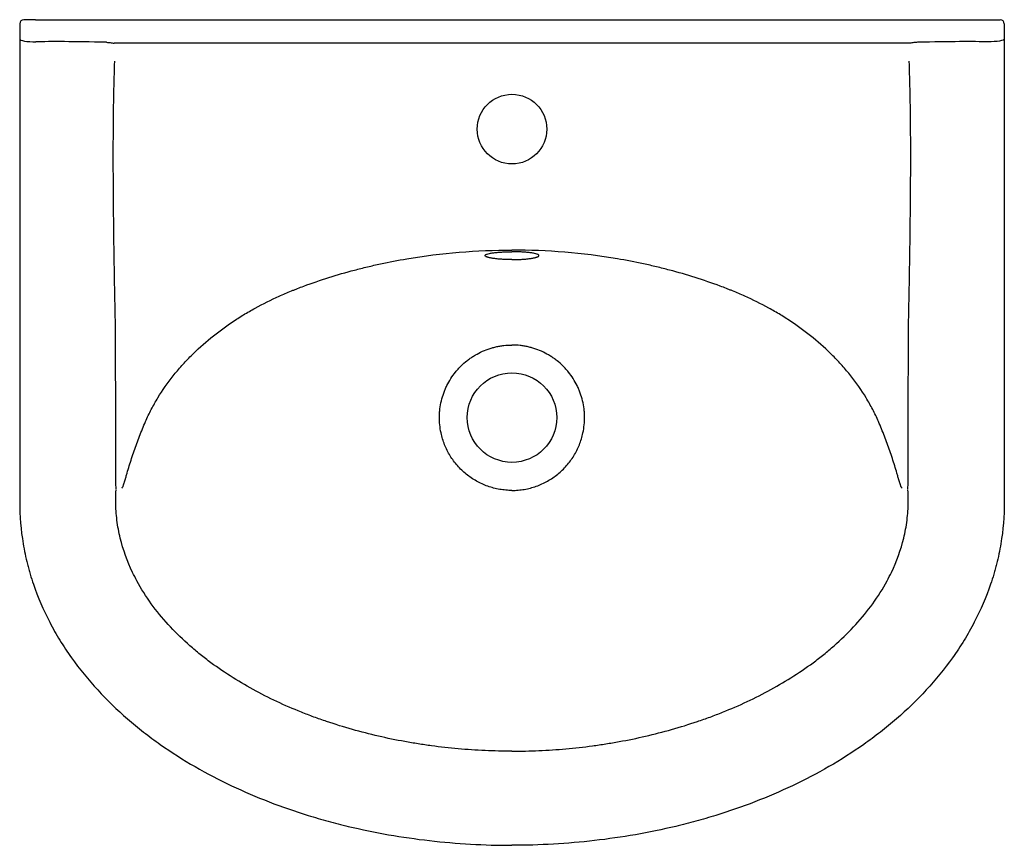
# Model space of a CAD drawing. Header units: millimetres. Extents: x 3823.69 to 3824.185, y 2302.09 to 2302.505.
import ezdxf

# ---------------------------------------------------------------- set-up
doc = ezdxf.new("R2010")
doc.units = ezdxf.units.MM
doc.layers.add('SANINDUSA', color=3, linetype='Continuous')

msp = doc.modelspace()

# ---------------------------------------------------------------- linework, layer by layer
at = {"layer": 'SANINDUSA'}
for p, q in [((3823.68976, 2302.50269), (3823.68976, 2302.49505)), ((3823.69776, 2302.50469), (3823.69176, 2302.50469)), ((3823.69776, 2302.50469), (3824.17676, 2302.50469)), ((3824.17676, 2302.50469), (3824.18276, 2302.50469)), ((3824.18476, 2302.50269), (3824.18476, 2302.49505)), ((3823.68976, 2302.49505), (3823.68976, 2302.49204)), ((3824.13729, 2302.49283), (3823.73723, 2302.49283)), ((3824.18476, 2302.49505), (3824.18476, 2302.49204)), ((3823.68976, 2302.49204), (3823.68976, 2302.26219)), ((3824.18476, 2302.49204), (3824.18476, 2302.26219))]:
    msp.add_line(p, q, dxfattribs=at)
at = {"layer": 'SANINDUSA', "flags": 128}
for points in [[(3823.68976, 2302.49505), (3823.68992, 2302.49475), (3823.69039, 2302.49446), (3823.69115, 2302.4942), (3823.69217, 2302.49397), (3823.69341, 2302.49379), (3823.69483, 2302.49365), (3823.69636, 2302.49357), (3823.69794, 2302.49355)], [(3824.18476, 2302.49505), (3824.1846, 2302.49475), (3824.18413, 2302.49446), (3824.18337, 2302.4942), (3824.18235, 2302.49397), (3824.18111, 2302.49379), (3824.17969, 2302.49365), (3824.17816, 2302.49357), (3824.17658, 2302.49355)]]:
    msp.add_lwpolyline(points, dxfattribs=at)
at = {"layer": 'SANINDUSA'}
for centre, radius in [((3823.93726, 2302.44969), 0.0175), ((3823.93726, 2302.30469), 0.0225)]:
    msp.add_circle(centre, radius, dxfattribs=at)
for centre, start, end in [((3823.69176, 2302.50269), 90, 180), ((3824.18276, 2302.50269), 0, 90)]:
    msp.add_arc(centre, 0.002, start, end, dxfattribs=at)
for centre, major_axis, start_param, end_param in [((3824.14808, 2302.46483), (0.45818, -0.02771), 2.703697, 2.954982), ((3823.72644, 2302.46483), (0.45818, 0.02771), 0.18661, 0.437896)]:
    msp.add_ellipse(centre, major_axis=major_axis, ratio=0.017429, start_param=start_param, end_param=end_param, dxfattribs=at)
for points, knots in [([(3823.73334, 2302.49332), (3823.734, 2302.4933), (3823.73465, 2302.49325), (3823.73595, 2302.49309), (3823.73659, 2302.49297), (3823.73723, 2302.49283)], [0, 0, 0, 0, 0.5, 0.5, 1, 1, 1, 1]), ([(3824.14119, 2302.49332), (3824.14053, 2302.4933), (3824.13987, 2302.49325), (3824.13857, 2302.49309), (3824.13793, 2302.49297), (3824.13729, 2302.49283)], [0, 0, 0, 0, 0.5, 0.5, 1, 1, 1, 1]), ([(3823.73787, 2302.35347), (3823.73764, 2302.36433), (3823.73743, 2302.37519), (3823.73709, 2302.39692), (3823.73696, 2302.40778), (3823.73681, 2302.42951), (3823.73679, 2302.44037), (3823.73692, 2302.45666), (3823.73699, 2302.4621), (3823.73721, 2302.47296), (3823.73736, 2302.47839), (3823.73756, 2302.48382)], [0, 0, 0, 0, 0.25, 0.25, 0.5, 0.5, 0.75, 0.75, 0.875, 0.875, 1, 1, 1, 1]), ([(3824.13665, 2302.35347), (3824.13689, 2302.36433), (3824.13709, 2302.37519), (3824.13743, 2302.39692), (3824.13756, 2302.40778), (3824.13772, 2302.42951), (3824.13774, 2302.44037), (3824.13761, 2302.45666), (3824.13754, 2302.4621), (3824.13732, 2302.47296), (3824.13717, 2302.47839), (3824.13696, 2302.48382)], [0, 0, 0, 0, 0.25, 0.25, 0.5, 0.5, 0.75, 0.75, 0.875, 0.875, 1, 1, 1, 1]), ([(3823.75302, 2302.30266), (3823.75392, 2302.30474), (3823.75489, 2302.30678), (3823.75696, 2302.31077), (3823.75807, 2302.31272), (3823.76156, 2302.31845), (3823.76413, 2302.32212), (3823.76832, 2302.3274), (3823.76977, 2302.32913), (3823.77278, 2302.33251), (3823.77433, 2302.33415), (3823.77908, 2302.33893), (3823.7824, 2302.34192), (3823.78931, 2302.34758), (3823.79291, 2302.35024), (3823.79849, 2302.35398), (3823.80038, 2302.35519), (3823.80423, 2302.35753), (3823.80619, 2302.35866), (3823.81211, 2302.36192), (3823.81612, 2302.3639), (3823.82223, 2302.36664), (3823.82428, 2302.36752), (3823.82686, 2302.36856), (3823.82738, 2302.36876), (3823.82842, 2302.36917), (3823.82997, 2302.36978), (3823.83153, 2302.37037), (3823.84092, 2302.37386), (3823.84942, 2302.37653), (3823.86023, 2302.37939), (3823.8624, 2302.37993), (3823.86676, 2302.38098), (3823.86895, 2302.38148), (3823.87553, 2302.38289), (3823.87992, 2302.38373), (3823.89309, 2302.38597), (3823.9019, 2302.38707), (3823.91955, 2302.38854), (3823.9284, 2302.38891), (3823.93726, 2302.38891)], [0, 0, 0, 0, 0.03125, 0.03125, 0.0625, 0.0625, 0.125, 0.125, 0.15625, 0.15625, 0.1875, 0.1875, 0.25, 0.25, 0.3125, 0.3125, 0.34375, 0.34375, 0.375, 0.375, 0.4375, 0.4375, 0.46875, 0.46875, 0.476562, 0.476562, 0.484375, 0.5, 0.5, 0.625, 0.625, 0.65625, 0.65625, 0.6875, 0.6875, 0.75, 0.75, 0.875, 0.875, 1, 1, 1, 1]), ([(3824.1215, 2302.30266), (3824.1206, 2302.30474), (3824.11963, 2302.30678), (3824.11756, 2302.31077), (3824.11646, 2302.31272), (3824.11297, 2302.31845), (3824.11039, 2302.32212), (3824.1062, 2302.3274), (3824.10475, 2302.32913), (3824.10174, 2302.33251), (3824.10019, 2302.33415), (3824.09544, 2302.33893), (3824.09212, 2302.34192), (3824.08521, 2302.34758), (3824.08162, 2302.35024), (3824.07603, 2302.35398), (3824.07414, 2302.35519), (3824.07029, 2302.35753), (3824.06833, 2302.35866), (3824.06241, 2302.36192), (3824.0584, 2302.3639), (3824.05229, 2302.36664), (3824.05024, 2302.36752), (3824.04766, 2302.36856), (3824.04714, 2302.36876), (3824.04611, 2302.36917), (3824.04455, 2302.36978), (3824.04299, 2302.37037), (3824.0336, 2302.37386), (3824.0251, 2302.37653), (3824.01429, 2302.37939), (3824.01212, 2302.37993), (3824.00776, 2302.38098), (3824.00557, 2302.38148), (3823.99899, 2302.38289), (3823.99461, 2302.38373), (3823.98143, 2302.38597), (3823.97262, 2302.38707), (3823.95497, 2302.38854), (3823.94613, 2302.38891), (3823.93726, 2302.38891)], [0, 0, 0, 0, 0.03125, 0.03125, 0.0625, 0.0625, 0.125, 0.125, 0.15625, 0.15625, 0.1875, 0.1875, 0.25, 0.25, 0.3125, 0.3125, 0.34375, 0.34375, 0.375, 0.375, 0.4375, 0.4375, 0.46875, 0.46875, 0.476562, 0.476562, 0.484375, 0.5, 0.5, 0.625, 0.625, 0.65625, 0.65625, 0.6875, 0.6875, 0.75, 0.75, 0.875, 0.875, 1, 1, 1, 1]), ([(3823.93726, 2302.3841), (3823.93681, 2302.3841), (3823.93637, 2302.38411), (3823.93548, 2302.38412), (3823.93461, 2302.38414), (3823.93375, 2302.38417), (3823.9329, 2302.38421), (3823.93248, 2302.38423), (3823.93125, 2302.38431), (3823.93047, 2302.38437), (3823.92937, 2302.38449), (3823.92901, 2302.38453), (3823.92833, 2302.38461), (3823.928, 2302.38466), (3823.92707, 2302.3848), (3823.92651, 2302.3849), (3823.92578, 2302.38506), (3823.92555, 2302.38512), (3823.92513, 2302.38523), (3823.92495, 2302.38529), (3823.92461, 2302.38541), (3823.92447, 2302.38547), (3823.92421, 2302.3856), (3823.9241, 2302.38566), (3823.92385, 2302.38585), (3823.92376, 2302.38598), (3823.92376, 2302.38624), (3823.92385, 2302.38637), (3823.9241, 2302.38655), (3823.92421, 2302.38662), (3823.92447, 2302.38674), (3823.92462, 2302.3868), (3823.92512, 2302.38698), (3823.92553, 2302.38709), (3823.92626, 2302.38725), (3823.92653, 2302.3873), (3823.92709, 2302.3874), (3823.92739, 2302.38745), (3823.92832, 2302.38758), (3823.929, 2302.38767), (3823.9301, 2302.38777), (3823.93049, 2302.38781), (3823.93127, 2302.38787), (3823.93207, 2302.38792), (3823.9329, 2302.38797), (3823.93375, 2302.388), (3823.93418, 2302.38802), (3823.9355, 2302.38806), (3823.93638, 2302.38807), (3823.93726, 2302.38807)], [0, 0, 0, 0, 0.03125, 0.03125, 0.0625, 0.09375, 0.09375, 0.125, 0.125, 0.1875, 0.1875, 0.21875, 0.21875, 0.25, 0.25, 0.3125, 0.3125, 0.34375, 0.34375, 0.375, 0.375, 0.40625, 0.40625, 0.4375, 0.4375, 0.5, 0.5, 0.5625, 0.5625, 0.59375, 0.59375, 0.625, 0.625, 0.6875, 0.6875, 0.71875, 0.71875, 0.75, 0.75, 0.8125, 0.8125, 0.84375, 0.84375, 0.875, 0.90625, 0.90625, 0.9375, 0.9375, 1, 1, 1, 1]), ([(3823.93726, 2302.3841), (3823.93771, 2302.3841), (3823.93816, 2302.38411), (3823.93904, 2302.38412), (3823.93991, 2302.38414), (3823.94077, 2302.38417), (3823.94162, 2302.38421), (3823.94204, 2302.38423), (3823.94328, 2302.38431), (3823.94405, 2302.38437), (3823.94515, 2302.38449), (3823.94551, 2302.38453), (3823.9462, 2302.38461), (3823.94652, 2302.38466), (3823.94746, 2302.3848), (3823.94801, 2302.3849), (3823.94875, 2302.38506), (3823.94898, 2302.38512), (3823.94939, 2302.38523), (3823.94958, 2302.38529), (3823.94991, 2302.38541), (3823.95006, 2302.38547), (3823.95031, 2302.3856), (3823.95042, 2302.38566), (3823.95068, 2302.38585), (3823.95076, 2302.38598), (3823.95076, 2302.38624), (3823.95067, 2302.38637), (3823.95042, 2302.38655), (3823.95031, 2302.38662), (3823.95006, 2302.38674), (3823.94991, 2302.3868), (3823.9494, 2302.38698), (3823.94899, 2302.38709), (3823.94826, 2302.38725), (3823.948, 2302.3873), (3823.94743, 2302.3874), (3823.94714, 2302.38745), (3823.9462, 2302.38758), (3823.94552, 2302.38767), (3823.94442, 2302.38777), (3823.94403, 2302.38781), (3823.94325, 2302.38787), (3823.94245, 2302.38792), (3823.94162, 2302.38797), (3823.94078, 2302.388), (3823.94034, 2302.38802), (3823.93903, 2302.38806), (3823.93815, 2302.38807), (3823.93726, 2302.38807)], [0, 0, 0, 0, 0.03125, 0.03125, 0.0625, 0.09375, 0.09375, 0.125, 0.125, 0.1875, 0.1875, 0.21875, 0.21875, 0.25, 0.25, 0.3125, 0.3125, 0.34375, 0.34375, 0.375, 0.375, 0.40625, 0.40625, 0.4375, 0.4375, 0.5, 0.5, 0.5625, 0.5625, 0.59375, 0.59375, 0.625, 0.625, 0.6875, 0.6875, 0.71875, 0.71875, 0.75, 0.75, 0.8125, 0.8125, 0.84375, 0.84375, 0.875, 0.90625, 0.90625, 0.9375, 0.9375, 1, 1, 1, 1]), ([(3823.73818, 2302.26891), (3823.73815, 2302.283), (3823.73811, 2302.2971), (3823.73801, 2302.32528), (3823.73795, 2302.33937), (3823.73787, 2302.35347)], [0, 0, 0, 0, 0.5, 0.5, 1, 1, 1, 1]), ([(3824.13634, 2302.26891), (3824.13637, 2302.283), (3824.13641, 2302.2971), (3824.13651, 2302.32528), (3824.13657, 2302.33937), (3824.13665, 2302.35347)], [0, 0, 0, 0, 0.5, 0.5, 1, 1, 1, 1]), ([(3823.90159, 2302.29698), (3823.90102, 2302.29965), (3823.90075, 2302.30235), (3823.90079, 2302.30573), (3823.90081, 2302.30641), (3823.9009, 2302.30777), (3823.90097, 2302.30845), (3823.90122, 2302.31047), (3823.90146, 2302.3118), (3823.90208, 2302.31442), (3823.90246, 2302.31571), (3823.90315, 2302.31762), (3823.9034, 2302.31825), (3823.90393, 2302.31951), (3823.90421, 2302.32013), (3823.9057, 2302.32317), (3823.90715, 2302.32544), (3823.90927, 2302.32808), (3823.90971, 2302.32859), (3823.91062, 2302.3296), (3823.9111, 2302.3301), (3823.91255, 2302.33154), (3823.91356, 2302.33244), (3823.91517, 2302.33371), (3823.91572, 2302.33412), (3823.91683, 2302.3349), (3823.91739, 2302.33527), (3823.91911, 2302.33634), (3823.92029, 2302.33699), (3823.92272, 2302.33815), (3823.92397, 2302.33866), (3823.9259, 2302.33933), (3823.92656, 2302.33954), (3823.92787, 2302.33991), (3823.92918, 2302.34025), (3823.93052, 2302.34051), (3823.93187, 2302.34074), (3823.93254, 2302.34083), (3823.93457, 2302.34106), (3823.93591, 2302.34113), (3823.93726, 2302.34113)], [0, 0, 0, 0, 0.125, 0.125, 0.15625, 0.15625, 0.1875, 0.1875, 0.25, 0.25, 0.3125, 0.3125, 0.34375, 0.34375, 0.375, 0.375, 0.5, 0.5, 0.53125, 0.53125, 0.5625, 0.5625, 0.625, 0.625, 0.65625, 0.65625, 0.6875, 0.6875, 0.75, 0.75, 0.8125, 0.8125, 0.84375, 0.84375, 0.875, 0.90625, 0.90625, 0.9375, 0.9375, 1, 1, 1, 1]), ([(3823.97293, 2302.29698), (3823.9735, 2302.29965), (3823.97377, 2302.30235), (3823.97374, 2302.30573), (3823.97371, 2302.30641), (3823.97362, 2302.30777), (3823.97355, 2302.30845), (3823.97331, 2302.31047), (3823.97307, 2302.3118), (3823.97244, 2302.31442), (3823.97206, 2302.31571), (3823.97137, 2302.31762), (3823.97113, 2302.31825), (3823.9706, 2302.31951), (3823.97031, 2302.32013), (3823.96882, 2302.32317), (3823.96737, 2302.32544), (3823.96525, 2302.32808), (3823.96481, 2302.32859), (3823.9639, 2302.3296), (3823.96343, 2302.3301), (3823.96198, 2302.33154), (3823.96096, 2302.33244), (3823.95935, 2302.33371), (3823.95881, 2302.33412), (3823.95769, 2302.3349), (3823.95713, 2302.33527), (3823.95541, 2302.33634), (3823.95423, 2302.33699), (3823.9518, 2302.33815), (3823.95055, 2302.33866), (3823.94862, 2302.33933), (3823.94797, 2302.33954), (3823.94666, 2302.33991), (3823.94534, 2302.34025), (3823.944, 2302.34051), (3823.94266, 2302.34074), (3823.94198, 2302.34083), (3823.93996, 2302.34106), (3823.93861, 2302.34113), (3823.93726, 2302.34113)], [0, 0, 0, 0, 0.125, 0.125, 0.15625, 0.15625, 0.1875, 0.1875, 0.25, 0.25, 0.3125, 0.3125, 0.34375, 0.34375, 0.375, 0.375, 0.5, 0.5, 0.53125, 0.53125, 0.5625, 0.5625, 0.625, 0.625, 0.65625, 0.65625, 0.6875, 0.6875, 0.75, 0.75, 0.8125, 0.8125, 0.84375, 0.84375, 0.875, 0.90625, 0.90625, 0.9375, 0.9375, 1, 1, 1, 1]), ([(3823.74269, 2302.27306), (3823.74273, 2302.27322), (3823.74278, 2302.27337), (3823.74287, 2302.27368), (3823.74291, 2302.27383), (3823.74304, 2302.2743), (3823.74313, 2302.2746), (3823.7434, 2302.27553), (3823.74358, 2302.27615), (3823.74412, 2302.27801), (3823.74448, 2302.27925), (3823.74562, 2302.28297), (3823.74643, 2302.28544), (3823.74814, 2302.29037), (3823.74904, 2302.29284), (3823.75095, 2302.29775), (3823.75196, 2302.3002), (3823.75302, 2302.30266)], [0, 0, 0, 0, 0.015625, 0.015625, 0.03125, 0.03125, 0.0625, 0.0625, 0.125, 0.125, 0.25, 0.25, 0.5, 0.5, 0.75, 0.75, 1, 1, 1, 1]), ([(3824.13183, 2302.27306), (3824.13179, 2302.27322), (3824.13174, 2302.27337), (3824.13166, 2302.27368), (3824.13161, 2302.27383), (3824.13148, 2302.2743), (3824.13139, 2302.2746), (3824.13112, 2302.27553), (3824.13095, 2302.27615), (3824.13041, 2302.27801), (3824.13004, 2302.27925), (3824.1289, 2302.28297), (3824.1281, 2302.28544), (3824.12639, 2302.29037), (3824.12548, 2302.29284), (3824.12357, 2302.29775), (3824.12256, 2302.3002), (3824.1215, 2302.30266)], [0, 0, 0, 0, 0.015625, 0.015625, 0.03125, 0.03125, 0.0625, 0.0625, 0.125, 0.125, 0.25, 0.25, 0.5, 0.5, 0.75, 0.75, 1, 1, 1, 1]), ([(3823.93726, 2302.26808), (3823.93622, 2302.26808), (3823.93519, 2302.26813), (3823.93313, 2302.26831), (3823.93209, 2302.26844), (3823.93005, 2302.26879), (3823.92904, 2302.26901), (3823.92703, 2302.26954), (3823.92604, 2302.26984), (3823.92409, 2302.27054), (3823.92313, 2302.27092), (3823.92124, 2302.27178), (3823.92031, 2302.27225), (3823.9185, 2302.27327), (3823.91762, 2302.27381), (3823.91591, 2302.27498), (3823.91507, 2302.2756), (3823.91267, 2302.27755), (3823.9112, 2302.27898), (3823.90917, 2302.28129), (3823.90852, 2302.28209), (3823.9073, 2302.28376), (3823.90672, 2302.28462), (3823.90563, 2302.28639), (3823.90513, 2302.28729), (3823.9042, 2302.28914), (3823.90377, 2302.29009), (3823.90262, 2302.29298), (3823.90202, 2302.29495), (3823.90159, 2302.29698)], [0, 0, 0, 0, 0.0625, 0.0625, 0.125, 0.125, 0.1875, 0.1875, 0.25, 0.25, 0.3125, 0.3125, 0.375, 0.375, 0.4375, 0.4375, 0.5, 0.5, 0.625, 0.625, 0.6875, 0.6875, 0.75, 0.75, 0.8125, 0.8125, 0.875, 0.875, 1, 1, 1, 1]), ([(3823.93726, 2302.26808), (3823.9383, 2302.26808), (3823.93933, 2302.26813), (3823.9414, 2302.26831), (3823.94243, 2302.26844), (3823.94447, 2302.26879), (3823.94548, 2302.26901), (3823.94749, 2302.26954), (3823.94848, 2302.26984), (3823.95044, 2302.27054), (3823.9514, 2302.27092), (3823.95328, 2302.27178), (3823.95421, 2302.27225), (3823.95602, 2302.27327), (3823.9569, 2302.27381), (3823.95861, 2302.27498), (3823.95945, 2302.2756), (3823.96185, 2302.27755), (3823.96333, 2302.27898), (3823.96535, 2302.28129), (3823.966, 2302.28209), (3823.96722, 2302.28376), (3823.96781, 2302.28462), (3823.96889, 2302.28639), (3823.96939, 2302.28729), (3823.97032, 2302.28914), (3823.97075, 2302.29009), (3823.9719, 2302.29298), (3823.9725, 2302.29495), (3823.97293, 2302.29698)], [0, 0, 0, 0, 0.0625, 0.0625, 0.125, 0.125, 0.1875, 0.1875, 0.25, 0.25, 0.3125, 0.3125, 0.375, 0.375, 0.4375, 0.4375, 0.5, 0.5, 0.625, 0.625, 0.6875, 0.6875, 0.75, 0.75, 0.8125, 0.8125, 0.875, 0.875, 1, 1, 1, 1]), ([(3823.74103, 2302.26928), (3823.74109, 2302.26928), (3823.74115, 2302.26929), (3823.74126, 2302.26936), (3823.74131, 2302.26941), (3823.74146, 2302.26958), (3823.74154, 2302.26973), (3823.74169, 2302.27004), (3823.74176, 2302.27021), (3823.7419, 2302.27055), (3823.74196, 2302.27072), (3823.74214, 2302.27124), (3823.74225, 2302.2716), (3823.74242, 2302.27215), (3823.74247, 2302.27233), (3823.74258, 2302.2727), (3823.74263, 2302.27288), (3823.74269, 2302.27306)], [0, 0, 0, 0, 0.0625, 0.0625, 0.125, 0.125, 0.25, 0.25, 0.375, 0.375, 0.5, 0.5, 0.75, 0.75, 0.875, 0.875, 1, 1, 1, 1]), ([(3824.13349, 2302.26928), (3824.13343, 2302.26928), (3824.13337, 2302.26929), (3824.13326, 2302.26936), (3824.13321, 2302.26941), (3824.13306, 2302.26958), (3824.13298, 2302.26973), (3824.13283, 2302.27004), (3824.13276, 2302.27021), (3824.13263, 2302.27055), (3824.13257, 2302.27072), (3824.13238, 2302.27124), (3824.13227, 2302.2716), (3824.1321, 2302.27215), (3824.13205, 2302.27233), (3824.13194, 2302.2727), (3824.13189, 2302.27288), (3824.13183, 2302.27306)], [0, 0, 0, 0, 0.0625, 0.0625, 0.125, 0.125, 0.25, 0.25, 0.375, 0.375, 0.5, 0.5, 0.75, 0.75, 0.875, 0.875, 1, 1, 1, 1]), ([(3823.68976, 2302.26219), (3823.68976, 2302.25515), (3823.69035, 2302.24819), (3823.69209, 2302.23787), (3823.69281, 2302.23445), (3823.69388, 2302.2302), (3823.69411, 2302.22936), (3823.69457, 2302.22766), (3823.69481, 2302.22682), (3823.69556, 2302.22429), (3823.6961, 2302.22262), (3823.69891, 2302.21435), (3823.70166, 2302.20797), (3823.70646, 2302.19873), (3823.70817, 2302.19571), (3823.71091, 2302.19125), (3823.71185, 2302.18978), (3823.71378, 2302.18686), (3823.71477, 2302.18541), (3823.71986, 2302.17826), (3823.72427, 2302.17287), (3823.73367, 2302.16265), (3823.73867, 2302.15783), (3823.74656, 2302.15099), (3823.74926, 2302.14877), (3823.7534, 2302.14554), (3823.7548, 2302.14448), (3823.7576, 2302.1424), (3823.75902, 2302.14138), (3823.76613, 2302.13638), (3823.77197, 2302.13267), (3823.7839, 2302.12578), (3823.78999, 2302.1226), (3823.80241, 2302.11672), (3823.80874, 2302.11401), (3823.8216, 2302.10905), (3823.82814, 2302.10678), (3823.83644, 2302.10422), (3823.83811, 2302.10372), (3823.84145, 2302.10275), (3823.84313, 2302.10227), (3823.84817, 2302.1009), (3823.85154, 2302.10003), (3823.86167, 2302.09761), (3823.86845, 2302.09622), (3823.88206, 2302.09383), (3823.8889, 2302.09285), (3823.90262, 2302.09127), (3823.90951, 2302.09068), (3823.92335, 2302.08989), (3823.93029, 2302.08969), (3823.93726, 2302.08969)], [0, 0, 0, 0, 0.0625, 0.0625, 0.09375, 0.09375, 0.101563, 0.101563, 0.109375, 0.109375, 0.125, 0.125, 0.1875, 0.1875, 0.21875, 0.21875, 0.234375, 0.234375, 0.25, 0.25, 0.3125, 0.3125, 0.375, 0.375, 0.40625, 0.40625, 0.421875, 0.421875, 0.4375, 0.4375, 0.5, 0.5, 0.5625, 0.5625, 0.625, 0.625, 0.6875, 0.6875, 0.703125, 0.703125, 0.71875, 0.71875, 0.75, 0.75, 0.8125, 0.8125, 0.875, 0.875, 0.9375, 0.9375, 1, 1, 1, 1]), ([(3823.7465, 2302.22688), (3823.74383, 2302.23245), (3823.74176, 2302.23818), (3823.73961, 2302.24704), (3823.73905, 2302.25005), (3823.73848, 2302.25462), (3823.73833, 2302.25616), (3823.73812, 2302.25924), (3823.73807, 2302.26078), (3823.73805, 2302.26233)], [0, 0, 0, 0, 0.5, 0.5, 0.75, 0.75, 0.875, 0.875, 1, 1, 1, 1]), ([(3824.18476, 2302.26219), (3824.18476, 2302.25515), (3824.18417, 2302.24819), (3824.18244, 2302.23787), (3824.18172, 2302.23445), (3824.18064, 2302.2302), (3824.18042, 2302.22936), (3824.17995, 2302.22766), (3824.17971, 2302.22682), (3824.17896, 2302.22429), (3824.17843, 2302.22262), (3824.17561, 2302.21435), (3824.17286, 2302.20797), (3824.16806, 2302.19873), (3824.16635, 2302.19571), (3824.16362, 2302.19125), (3824.16268, 2302.18978), (3824.16074, 2302.18686), (3824.15975, 2302.18541), (3824.15466, 2302.17826), (3824.15025, 2302.17287), (3824.14085, 2302.16265), (3824.13586, 2302.15783), (3824.12796, 2302.15099), (3824.12527, 2302.14877), (3824.12112, 2302.14554), (3824.11973, 2302.14448), (3824.11692, 2302.1424), (3824.1155, 2302.14138), (3824.10839, 2302.13638), (3824.10255, 2302.13267), (3824.09062, 2302.12578), (3824.08453, 2302.1226), (3824.07211, 2302.11672), (3824.06579, 2302.11401), (3824.05292, 2302.10905), (3824.04639, 2302.10678), (3824.03808, 2302.10422), (3824.03642, 2302.10372), (3824.03307, 2302.10275), (3824.03139, 2302.10227), (3824.02635, 2302.1009), (3824.02298, 2302.10003), (3824.01286, 2302.09761), (3824.00608, 2302.09622), (3823.99246, 2302.09383), (3823.98562, 2302.09285), (3823.9719, 2302.09127), (3823.96501, 2302.09068), (3823.95117, 2302.08989), (3823.94423, 2302.08969), (3823.93726, 2302.08969)], [0, 0, 0, 0, 0.0625, 0.0625, 0.09375, 0.09375, 0.101563, 0.101563, 0.109375, 0.109375, 0.125, 0.125, 0.1875, 0.1875, 0.21875, 0.21875, 0.234375, 0.234375, 0.25, 0.25, 0.3125, 0.3125, 0.375, 0.375, 0.40625, 0.40625, 0.421875, 0.421875, 0.4375, 0.4375, 0.5, 0.5, 0.5625, 0.5625, 0.625, 0.625, 0.6875, 0.6875, 0.703125, 0.703125, 0.71875, 0.71875, 0.75, 0.75, 0.8125, 0.8125, 0.875, 0.875, 0.9375, 0.9375, 1, 1, 1, 1]), ([(3824.12802, 2302.22688), (3824.13069, 2302.23245), (3824.13276, 2302.23818), (3824.13491, 2302.24704), (3824.13547, 2302.25005), (3824.13605, 2302.25462), (3824.13619, 2302.25616), (3824.1364, 2302.25924), (3824.13646, 2302.26078), (3824.13647, 2302.26233)], [0, 0, 0, 0, 0.5, 0.5, 0.75, 0.75, 0.875, 0.875, 1, 1, 1, 1]), ([(3823.93726, 2302.137), (3823.935, 2302.137), (3823.93274, 2302.13703), (3823.92822, 2302.13713), (3823.92596, 2302.1372), (3823.9192, 2302.1375), (3823.9147, 2302.1378), (3823.90572, 2302.1386), (3823.90123, 2302.1391), (3823.89452, 2302.14), (3823.89229, 2302.14033), (3823.88782, 2302.14103), (3823.88559, 2302.14141), (3823.87447, 2302.14343), (3823.86568, 2302.14545), (3823.85265, 2302.14913), (3823.84834, 2302.15047), (3823.84191, 2302.15264), (3823.83978, 2302.1534), (3823.83555, 2302.15496), (3823.83345, 2302.15576), (3823.82302, 2302.15994), (3823.81492, 2302.16372), (3823.80319, 2302.17014), (3823.79935, 2302.17241), (3823.79182, 2302.17723), (3823.78814, 2302.17978), (3823.78274, 2302.18385), (3823.78096, 2302.18525), (3823.77833, 2302.18741), (3823.77746, 2302.18815), (3823.77574, 2302.18963), (3823.77489, 2302.19038), (3823.77067, 2302.19418), (3823.76747, 2302.19735), (3823.76142, 2302.20399), (3823.75857, 2302.20746), (3823.7533, 2302.21475), (3823.75087, 2302.21857), (3823.74869, 2302.22259)], [0, 0, 0, 0, 0.03125, 0.03125, 0.0625, 0.0625, 0.125, 0.125, 0.1875, 0.1875, 0.21875, 0.21875, 0.25, 0.25, 0.375, 0.375, 0.4375, 0.4375, 0.46875, 0.46875, 0.5, 0.5, 0.625, 0.625, 0.6875, 0.6875, 0.75, 0.75, 0.78125, 0.78125, 0.796875, 0.796875, 0.8125, 0.8125, 0.875, 0.875, 0.9375, 0.9375, 1, 1, 1, 1]), ([(3823.93726, 2302.137), (3823.93952, 2302.137), (3823.94178, 2302.13703), (3823.9463, 2302.13713), (3823.94856, 2302.1372), (3823.95532, 2302.1375), (3823.95982, 2302.1378), (3823.96881, 2302.1386), (3823.97329, 2302.1391), (3823.98, 2302.14), (3823.98223, 2302.14033), (3823.9867, 2302.14103), (3823.98893, 2302.14141), (3824.00005, 2302.14343), (3824.00884, 2302.14545), (3824.02187, 2302.14913), (3824.02618, 2302.15047), (3824.03261, 2302.15264), (3824.03474, 2302.1534), (3824.03897, 2302.15496), (3824.04107, 2302.15576), (3824.0515, 2302.15994), (3824.0596, 2302.16372), (3824.07133, 2302.17014), (3824.07517, 2302.17241), (3824.0827, 2302.17723), (3824.08639, 2302.17978), (3824.09178, 2302.18385), (3824.09356, 2302.18525), (3824.09619, 2302.18741), (3824.09706, 2302.18815), (3824.09878, 2302.18963), (3824.09964, 2302.19038), (3824.10385, 2302.19418), (3824.10705, 2302.19735), (3824.1131, 2302.20399), (3824.11595, 2302.20746), (3824.12122, 2302.21475), (3824.12365, 2302.21857), (3824.12584, 2302.22259)], [0, 0, 0, 0, 0.03125, 0.03125, 0.0625, 0.0625, 0.125, 0.125, 0.1875, 0.1875, 0.21875, 0.21875, 0.25, 0.25, 0.375, 0.375, 0.4375, 0.4375, 0.46875, 0.46875, 0.5, 0.5, 0.625, 0.625, 0.6875, 0.6875, 0.75, 0.75, 0.78125, 0.78125, 0.796875, 0.796875, 0.8125, 0.8125, 0.875, 0.875, 0.9375, 0.9375, 1, 1, 1, 1])]:
    msp.add_open_spline(points, degree=3, knots=knots, dxfattribs=at)
for points in [[(3823.73805, 2302.26233), (3823.73804, 2302.26439), (3823.7381, 2302.26645), (3823.73825, 2302.26851)], [(3824.13647, 2302.26233), (3824.13649, 2302.26439), (3824.13642, 2302.26645), (3824.13627, 2302.26851)], [(3823.74869, 2302.22259), (3823.74792, 2302.22401), (3823.74719, 2302.22543), (3823.7465, 2302.22688)], [(3824.12584, 2302.22259), (3824.1266, 2302.22401), (3824.12733, 2302.22543), (3824.12802, 2302.22688)]]:
    msp.add_open_spline(points, degree=3, dxfattribs=at)

doc.saveas('drawing.dxf')
